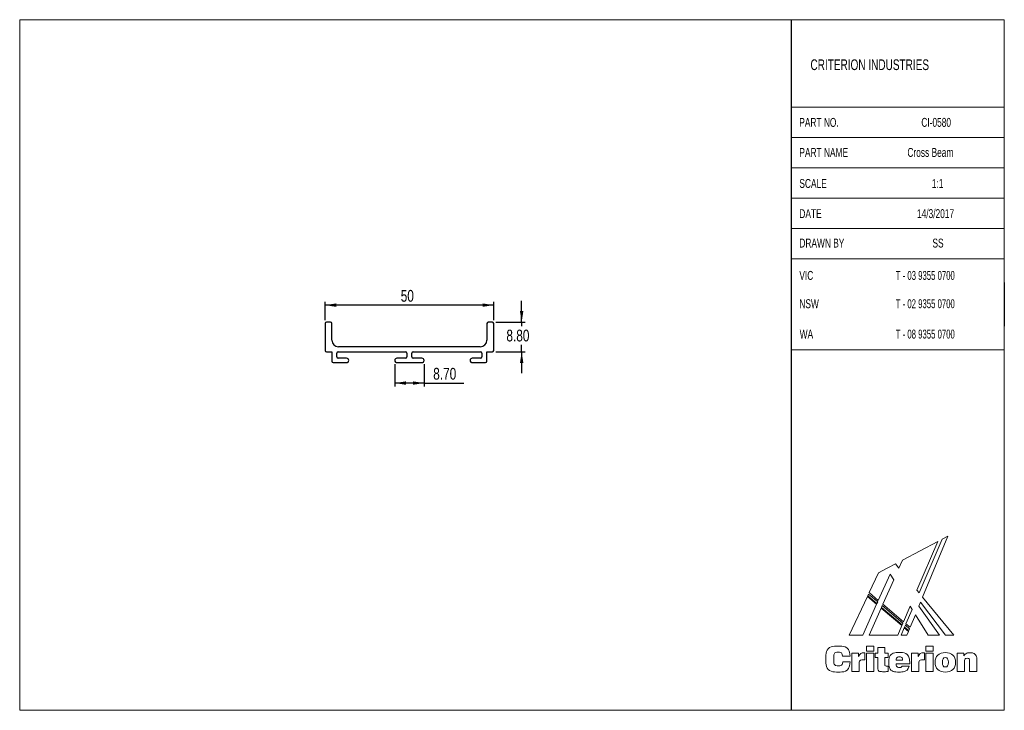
# Model space of a CAD drawing. Header units: millimetres. Extents: x 2 to 295, y 2 to 208.
import ezdxf

# ---------------------------------------------------------------- set-up
doc = ezdxf.new("R2010")
doc.units = ezdxf.units.MM
doc.layers.add('LAYER_1', color=7, linetype='Continuous')
doc.styles.add('SLDTEXTSTYLE0', font='TXT', dxfattribs={"width": 0.7})
doc.styles.add('SLDTEXTSTYLE1', font='TXT', dxfattribs={"width": 0.65})
doc.styles.add('SLDTEXTSTYLE2', font='TXT', dxfattribs={"width": 0.75})
doc.dimstyles.new('SLDDIMSTYLE0', dxfattribs={"dimtxt": 3.5, "dimasz": 3.302, "dimexe": 0, "dimexo": 0.0625, "dimgap": 0.875, "dimtad": 1, "dimrnd": 1e-09, "dimzin": 4, "dimdsep": 46, "dimtxsty": 'SLDTEXTSTYLE2', "dimsah": 1, "dimcen": 0.09, "dimadec": 0, "dimazin": 1, "dimtfac": 1, "dimtofl": 0, "dimtmove": 0, "dimatfit": 3, "dimfxl": 1, "dimfrac": 2, "dimtolj": 1, "dimtzin": 12, "dimarcsym": 0})
doc.dimstyles.new('SLDDIMSTYLE1', dxfattribs={"dimtxt": 3.5, "dimasz": 3.302, "dimexe": 0, "dimexo": 0.0625, "dimgap": 0.875, "dimtad": 1, "dimrnd": 1e-09, "dimzin": 12, "dimdsep": 46, "dimtxsty": 'SLDTEXTSTYLE2', "dimsah": 1, "dimcen": 0.09, "dimadec": 0, "dimazin": 3, "dimtfac": 1, "dimtofl": 0, "dimtmove": 0, "dimatfit": 3, "dimfxl": 1, "dimfrac": 2, "dimtolj": 1, "dimtzin": 12, "dimarcsym": 0})
doc.dimstyles.new('SLDDIMSTYLE2', dxfattribs={"dimtxt": 3.5, "dimasz": 3.302, "dimexe": 0, "dimexo": 0.0625, "dimgap": 0.875, "dimtad": 0, "dimtih": 1, "dimtoh": 1, "dimrnd": 1e-09, "dimzin": 4, "dimdsep": 46, "dimtxsty": 'SLDTEXTSTYLE2', "dimsah": 1, "dimcen": 0.09, "dimadec": 0, "dimazin": 1, "dimtfac": 1, "dimtmove": 0, "dimatfit": 0, "dimfxl": 1, "dimfrac": 2, "dimtolj": 1, "dimtzin": 12, "dimarcsym": 0})

# ---------------------------------------------------------------- blocks, each defined once
blk = doc.blocks.new('Block2_1')
at = {"color": 250, "linetype": 'Continuous', "lineweight": 18, "true_color": 0x191924}
for p, q in [((33.25, 38.78), (22.77, 33.23)), ((33.25, 38.78), (22.77, 33.23)), ((27.07, 24.3), (33.25, 38.78)), ((27.07, 24.3), (33.25, 38.78)), ((34.56, 39.46), (27.73, 23.5)), ((34.56, 39.46), (27.73, 23.5)), ((28.74, 22.26), (36.18, 40.32)), ((28.74, 22.26), (36.18, 40.32)), ((36.18, 40.32), (34.56, 39.46)), ((36.18, 40.32), (34.56, 39.46)), ((22.77, 33.23), (21.71, 30.84)), ((22.77, 33.23), (21.71, 30.84)), ((15.65, 29.46), (12.9, 23.57)), ((15.65, 29.46), (12.9, 23.57)), ((18.04, 30.73), (15.65, 29.46)), ((18.04, 30.73), (15.65, 29.46)), ((19.25, 31.37), (18.04, 30.73)), ((19.25, 31.37), (18.04, 30.73)), ((19.91, 31.72), (19.25, 31.37)), ((19.91, 31.72), (19.25, 31.37)), ((19.25, 31.37), (19.25, 31.37)), ((19.25, 31.37), (19.25, 31.37)), ((20.66, 32.12), (19.91, 31.72)), ((20.66, 32.12), (19.91, 31.72)), ((21.71, 30.84), (20.66, 32.12)), ((21.71, 30.84), (20.66, 32.12)), ((15.6, 21.29), (19.07, 29.08)), ((15.6, 21.29), (19.07, 29.08)), ((20.16, 27.34), (16.96, 20.14)), ((20.16, 27.34), (16.96, 20.14)), ((19.07, 29.08), (20.16, 27.34)), ((19.07, 29.08), (20.16, 27.34)), ((12.9, 23.57), (15.6, 21.29)), ((12.9, 23.57), (15.6, 21.29)), ((27.73, 23.5), (27.07, 24.3)), ((27.73, 23.5), (27.07, 24.3)), ((12.37, 22.43), (7, 10.92)), ((12.37, 22.43), (7, 10.92)), ((15.08, 20.13), (12.37, 22.43)), ((15.08, 20.13), (12.37, 22.43)), ((12.72, 23.17), (12.47, 22.64)), ((12.72, 23.17), (12.47, 22.64)), ((12.47, 22.64), (15.18, 20.35)), ((12.47, 22.64), (15.18, 20.35)), ((15.42, 20.88), (12.72, 23.17)), ((15.42, 20.88), (12.72, 23.17)), ((15.18, 20.35), (15.42, 20.88)), ((15.18, 20.35), (15.42, 20.88)), ((27.64, 19.57), (28.13, 20.75)), ((27.64, 19.57), (28.13, 20.75)), ((28.13, 20.75), (35.5, 10.92)), ((28.13, 20.75), (35.5, 10.92)), ((38.03, 10.92), (28.74, 22.26)), ((38.03, 10.92), (28.74, 22.26)), ((10.98, 10.92), (15.08, 20.13)), ((10.98, 10.92), (15.08, 20.13)), ((16.44, 18.98), (12.86, 10.92)), ((16.44, 18.98), (12.86, 10.92)), ((22.57, 13.79), (16.44, 18.98)), ((22.57, 13.79), (16.44, 18.98)), ((16.78, 19.73), (16.54, 19.2)), ((16.78, 19.73), (16.54, 19.2)), ((16.54, 19.2), (22.67, 14.01)), ((16.54, 19.2), (22.67, 14.01)), ((22.9, 14.55), (16.78, 19.73)), ((22.9, 14.55), (16.78, 19.73)), ((16.96, 20.14), (23.07, 14.95)), ((16.96, 20.14), (23.07, 14.95)), ((23.07, 14.95), (25.03, 19.53)), ((23.07, 14.95), (25.03, 19.53)), ((25.62, 18.58), (23.81, 14.34)), ((25.62, 18.58), (23.81, 14.34)), ((25.03, 19.53), (25.62, 18.58)), ((25.03, 19.53), (25.62, 18.58)), ((33.78, 10.92), (27.64, 19.57)), ((33.78, 10.92), (27.64, 19.57)), ((25.06, 13.29), (26.59, 17.03)), ((25.06, 13.29), (26.59, 17.03)), ((26.59, 17.03), (30.4, 10.92)), ((26.59, 17.03), (30.4, 10.92)), ((21.35, 10.92), (22.57, 13.79)), ((21.35, 10.92), (22.57, 13.79)), ((23.3, 13.15), (22.35, 10.92)), ((23.3, 13.15), (22.35, 10.92)), ((22.67, 14.01), (22.9, 14.55)), ((22.67, 14.01), (22.9, 14.55)), ((24.56, 12.08), (23.3, 13.15)), ((24.56, 12.08), (23.3, 13.15)), ((23.63, 13.93), (23.4, 13.37)), ((23.63, 13.93), (23.4, 13.37)), ((23.4, 13.37), (24.65, 12.31)), ((23.4, 13.37), (24.65, 12.31)), ((24.88, 12.87), (23.63, 13.93)), ((24.88, 12.87), (23.63, 13.93)), ((23.81, 14.34), (25.06, 13.29)), ((23.81, 14.34), (25.06, 13.29)), ((24.08, 10.92), (24.56, 12.08)), ((24.08, 10.92), (24.56, 12.08)), ((24.65, 12.31), (24.88, 12.87)), ((24.65, 12.31), (24.88, 12.87)), ((7, 10.92), (10.98, 10.92)), ((7, 10.92), (10.98, 10.92)), ((12.86, 10.92), (21.35, 10.92)), ((12.86, 10.92), (21.35, 10.92)), ((22.35, 10.92), (24.08, 10.92)), ((22.35, 10.92), (24.08, 10.92)), ((30.4, 10.92), (33.78, 10.92)), ((30.4, 10.92), (33.78, 10.92)), ((35.5, 10.92), (38.03, 10.92)), ((35.5, 10.92), (38.03, 10.92)), ((12.07, 7.71), (14.23, 7.71)), ((12.07, 6.16), (12.07, 7.71)), ((14.23, 6.16), (12.07, 6.16)), ((14.23, 7.71), (14.23, 6.16)), ((15.41, 5.61), (15.41, 7.28)), ((15.41, 7.28), (17.54, 7.28)), ((17.54, 7.28), (17.54, 5.61)), ((29.72, 7.71), (31.89, 7.71)), ((29.72, 6.16), (29.72, 7.71)), ((31.89, 6.16), (29.72, 6.16)), ((31.89, 7.71), (31.89, 6.16)), ((7.25, 4.75), (5, 4.75)), ((5.06, 3.04), (7.29, 3.04)), ((7.77, 5.61), (9.75, 5.61)), ((7.77, 0.2), (7.77, 5.61)), ((9.75, 5.61), (9.75, 4.62)), ((11.43, 5.75), (11.63, 5.75)), ((11.63, 5.75), (11.63, 3.6)), ((12.07, 5.61), (14.23, 5.61)), ((12.07, 0.2), (12.07, 5.61)), ((14.23, 5.61), (14.23, 0.2)), ((14.64, 4.37), (14.64, 5.61)), ((14.64, 5.61), (15.41, 5.61)), ((15.41, 4.37), (14.64, 4.37)), ((15.41, 1.66), (15.41, 4.37)), ((17.54, 5.61), (18.55, 5.61)), ((18.55, 4.37), (17.54, 4.37)), ((17.54, 4.37), (17.54, 2.21)), ((18.55, 5.61), (18.55, 4.37)), ((20.89, 3.51), (22.81, 3.51)), ((25.43, 5.61), (27.41, 5.61)), ((25.43, 0.2), (25.43, 5.61)), ((27.41, 5.61), (27.41, 4.62)), ((29.09, 5.75), (29.28, 5.75)), ((29.28, 5.75), (29.28, 3.6)), ((29.72, 5.61), (31.89, 5.61)), ((29.72, 0.2), (29.72, 5.61)), ((31.89, 5.61), (31.89, 0.2)), ((39.01, 5.61), (40.96, 5.61)), ((39.01, 0.2), (39.01, 5.61)), ((40.96, 5.61), (40.96, 4.82)), ((41.16, 2.99), (41.16, 0.2)), ((42.69, 0.2), (42.69, 3)), ((44.84, 3.01), (44.84, 0.2)), ((9.93, 0.2), (7.77, 0.2)), ((9.93, 2.42), (9.93, 0.2)), ((14.23, 0.2), (12.07, 0.2)), ((18.57, 1.72), (18.57, 0.16)), ((24.93, 2.43), (20.89, 2.43)), ((22.7, 1.8), (24.75, 1.8)), ((24.93, 2.56), (24.93, 2.43)), ((27.58, 0.2), (25.43, 0.2)), ((27.58, 2.42), (27.58, 0.2)), ((31.89, 0.2), (29.72, 0.2)), ((41.16, 0.2), (39.01, 0.2)), ((44.84, 0.2), (42.69, 0.2))]:
    blk.add_line(p, q, dxfattribs=at)
for points in [[(7.29, 3.04), (7.16, 1.12), (5.89, 0), (3.78, 0), (1.43, 0), (0, 1.48), (0, 3.86), (0, 6.25), (1.44, 7.72), (3.73, 7.72), (5.85, 7.72), (7.11, 6.65), (7.25, 4.75)], [(5, 4.75), (4.93, 5.5), (4.51, 5.88), (3.76, 5.88), (2.83, 5.88), (2.37, 5.21), (2.37, 3.86), (2.37, 2.52), (2.87, 1.83), (3.82, 1.83), (4.54, 1.83), (4.99, 2.26), (5.06, 3.04)], [(9.75, 4.62), (10.04, 5.42), (10.56, 5.75), (11.43, 5.75)], [(11.63, 3.6), (11.47, 3.62), (11.32, 3.63), (11.19, 3.63), (10.32, 3.63), (9.93, 3.26), (9.93, 2.42)], [(24.75, 1.8), (24.46, 0.63), (23.44, 0.01), (21.77, 0.01), (19.9, 0.01), (18.74, 1.14), (18.74, 2.86), (18.74, 4.67), (19.93, 5.8), (21.85, 5.8), (23.76, 5.8), (24.93, 4.6), (24.93, 2.56)], [(22.81, 3.51), (22.77, 4.18), (22.44, 4.52), (21.83, 4.52), (21.27, 4.52), (20.92, 4.15), (20.89, 3.51)], [(27.41, 4.62), (27.7, 5.42), (28.21, 5.75), (29.09, 5.75)], [(29.28, 3.6), (29.12, 3.62), (28.98, 3.63), (28.85, 3.63), (27.98, 3.63), (27.58, 3.26), (27.58, 2.42)], [(40.96, 4.82), (41.46, 5.45), (42.07, 5.75), (42.86, 5.75), (43.52, 5.75), (44.04, 5.53), (44.39, 5.1), (44.81, 4.6), (44.84, 3.95), (44.84, 3.01)], [(42.69, 3), (42.69, 3.75), (42.55, 4.08), (41.96, 4.08), (41.42, 4.08), (41.16, 3.73), (41.16, 2.99)], [(18.57, 0.16), (18.1, 0.13), (17.65, 0.11), (17.24, 0.11), (15.9, 0.11), (15.41, 0.49), (15.41, 1.66)], [(17.54, 2.21), (17.54, 1.82), (17.75, 1.71), (18.27, 1.71)], [(18.27, 1.71), (18.36, 1.71), (18.46, 1.71), (18.57, 1.72)], [(20.89, 2.43), (20.92, 1.74), (21.27, 1.35), (21.89, 1.35), (22.31, 1.35), (22.59, 1.52), (22.7, 1.8)]]:
    blk.add_open_spline(points, degree=3, dxfattribs=at)
for points, knots in [([(35.48, 0.01), (33.57, 0.01), (32.42, 1.12), (32.42, 2.91), (32.42, 4.7), (33.57, 5.8), (35.48, 5.8)], [2, 2, 2, 2, 3, 3, 3, 4, 4, 4, 4]), ([(35.48, 4.31), (34.82, 4.31), (34.59, 3.87), (34.59, 2.91), (34.59, 1.95), (34.82, 1.51), (35.48, 1.51)], [2, 2, 2, 2, 3, 3, 3, 4, 4, 4, 4]), ([(35.48, 5.8), (37.38, 5.8), (38.53, 4.7), (38.53, 2.91), (38.53, 1.12), (37.38, 0.01), (35.48, 0.01)], [0, 0, 0, 0, 1, 1, 1, 2, 2, 2, 2]), ([(35.48, 1.51), (36.13, 1.51), (36.37, 1.95), (36.37, 2.91), (36.37, 3.87), (36.13, 4.31), (35.48, 4.31)], [0, 0, 0, 0, 1, 1, 1, 2, 2, 2, 2])]:
    blk.add_open_spline(points, degree=3, knots=knots, dxfattribs=at)
blk = doc.blocks.new('_D')
at = {"layer": 'LAYER_1', "color": 1}
for p, q in [((113.73, 105.24), (113.73, 98.64)), ((122.43, 105.24), (122.43, 98.64)), ((122.43, 99.64), (113.73, 99.64)), ((122.43, 99.64), (134.19, 99.64))]:
    blk.add_line(p, q, dxfattribs=at)
for points in [[(113.73, 99.64), (117.03, 99.13), (117.03, 100.14)], [(122.43, 99.64), (119.12, 100.14), (119.12, 99.13)]]:
    blk.add_solid(points, dxfattribs=at)
at = {"layer": 'LAYER_1', "color": 1, "insert": (125.14, 104.15), "char_height": 3.5, "attachment_point": 1, "style": 'SLDTEXTSTYLE2'}
blk.add_mtext('8.70', dxfattribs=at)
blk = doc.blocks.new('_D_1')
at = {"layer": 'LAYER_1', "color": 1}
for p, q in [((93.08, 118.29), (93.08, 123.77)), ((143.08, 122.77), (93.08, 122.77)), ((143.08, 118.29), (143.08, 123.77))]:
    blk.add_line(p, q, dxfattribs=at)
for points in [[(93.08, 122.77), (96.38, 122.26), (96.38, 123.28)], [(143.08, 122.77), (139.77, 123.28), (139.77, 122.26)]]:
    blk.add_solid(points, dxfattribs=at)
at = {"layer": 'LAYER_1', "color": 1, "insert": (115.5, 127.28), "char_height": 3.5, "attachment_point": 1, "style": 'SLDTEXTSTYLE2'}
blk.add_mtext('50', dxfattribs=at)
blk = doc.blocks.new('_D_2')
at = {"layer": 'LAYER_1', "color": 1}
for p, q in [((151.37, 117.69), (151.37, 124.04)), ((143.68, 117.69), (152.37, 117.69)), ((151.37, 117.69), (151.37, 116.53)), ((151.37, 108.89), (151.37, 110.97)), ((143.68, 108.89), (152.37, 108.89)), ((151.37, 108.89), (151.37, 102.54))]:
    blk.add_line(p, q, dxfattribs=at)
for points in [[(151.37, 117.69), (151.88, 121), (150.86, 121)], [(151.37, 108.89), (150.86, 105.59), (151.88, 105.59)]]:
    blk.add_solid(points, dxfattribs=at)
at = {"layer": 'LAYER_1', "color": 1, "insert": (146.84, 115.49), "char_height": 3.5, "attachment_point": 1, "style": 'SLDTEXTSTYLE2'}
blk.add_mtext('8.80', dxfattribs=at)

msp = doc.modelspace()

# ---------------------------------------------------------------- linework, layer by layer
at = {"color": 7, "linetype": 'Continuous', "lineweight": 18}
for p, q in [((2.5, 207.5), (294.51, 207.5)), ((2.5, 207.5), (2.5, 2.5)), ((294.51, 207.5), (294.51, 2.5)), ((231.292, 181.5), (294.51, 181.5)), ((231.292, 172.5), (294.51, 172.5)), ((231.292, 163.5), (294.51, 163.5)), ((231.292, 154.5), (294.51, 154.5)), ((231.292, 145.5), (294.51, 145.5)), ((231.292, 136.5), (294.51, 136.5)), ((294.51, 116.5), (294.51, 103.5)), ((231.292, 109.5), (294.51, 109.5)), ((2.5, 2.5), (294.51, 2.5))]:
    msp.add_line(p, q, dxfattribs=at)
at = {"color": 7, "linetype": 'Continuous', "lineweight": 25}
for p, q in [((93.075, 117.294), (93.075, 109.294)), ((94.675, 117.694), (93.475, 117.694)), ((95.075, 112.394), (95.075, 117.294)), ((141.075, 117.294), (141.075, 112.394)), ((142.675, 117.694), (141.475, 117.694)), ((143.075, 109.294), (143.075, 117.294)), ((93.475, 108.894), (95.075, 108.894)), ((95.075, 108.894), (95.075, 106.094)), ((96.575, 107.394), (96.575, 108.494)), ((96.975, 108.894), (116.925, 108.894)), ((139.075, 110.394), (97.075, 110.394)), ((117.325, 108.494), (117.325, 107.394)), ((118.825, 107.394), (118.825, 108.494)), ((119.225, 108.894), (139.175, 108.894)), ((139.575, 108.494), (139.575, 107.394)), ((141.075, 108.894), (142.675, 108.894)), ((141.075, 106.094), (141.075, 108.894)), ((95.475, 105.694), (99.425, 105.694)), ((99.425, 106.994), (96.975, 106.994)), ((116.925, 106.994), (114.375, 106.994)), ((114.375, 105.694), (121.775, 105.694)), ((121.775, 106.994), (119.225, 106.994)), ((139.175, 106.994), (136.725, 106.994)), ((136.725, 105.694), (140.675, 105.694))]:
    msp.add_line(p, q, dxfattribs=at)
for centre, radius, start, end in [((93.475, 117.294), 0.4, 90, 180), ((94.675, 117.294), 0.4, 0, 90), ((141.475, 117.294), 0.4, 90, 180), ((142.675, 117.294), 0.4, 0, 90), ((97.075, 112.394), 2, 180, 270), ((139.075, 112.394), 2, 270, 0), ((93.475, 109.294), 0.4, 180, 270), ((96.975, 108.494), 0.4, 90, 180), ((116.925, 108.494), 0.4, 0, 90), ((119.225, 108.494), 0.4, 90, 180), ((139.175, 108.494), 0.4, 0, 90), ((142.675, 109.294), 0.4, 270, 0), ((95.475, 106.094), 0.4, 180, 270), ((96.975, 107.394), 0.4, 180, 270), ((99.425, 106.344), 0.65, 270, 90), ((114.375, 106.344), 0.65, 90, 270), ((116.925, 107.394), 0.4, 270, 0), ((119.225, 107.394), 0.4, 180, 270), ((121.775, 106.344), 0.65, 270, 90), ((136.725, 106.344), 0.65, 90, 270), ((139.175, 107.394), 0.4, 270, 0), ((140.675, 106.094), 0.4, 270, 0)]:
    msp.add_arc(centre, radius, start, end, dxfattribs=at)
at = {"layer": 'LAYER_1', "color": 3, "true_color": 0x00ff00}
for p, q in [((231.292, 207.5), (231.292, 2.5)), ((294.51, 129.5), (294.51, 116.5))]:
    msp.add_line(p, q, dxfattribs=at)
at = {"layer": 'LAYER_1', "color": 1, "lineweight": 18}
for p, q in [((113.725, 106.344), (113.725, 106.244)), ((122.425, 106.344), (122.425, 106.244))]:
    msp.add_line(p, q, dxfattribs=at)

# ---------------------------------------------------------------- block references
at = {"color": 7, "linetype": 'Continuous'}
msp.add_blockref('Block2_1', (241.542, 13.855), dxfattribs=at)

# ---------------------------------------------------------------- texts
at = {"color": 3, "linetype": 'Continuous', "lineweight": 0, "true_color": 0x00ff00, "attachment_point": 1, "style": 'SLDTEXTSTYLE0'}
for s, insert, char_height in [('CRITERION INDUSTRIES', (237.019, 195.719), 3.175), ('PART NO.', (233.704, 178.341), 2.6458), ('CI-0580', (269.899, 178.341), 2.6458), ('PART NAME', (233.729, 169.418), 2.6458), ('Cross Beam', (265.773, 169.418), 2.6458), ('SCALE', (233.729, 160.21), 2.6458), ('1:1', (273.018, 160.21), 2.6458)]:
    msp.add_mtext(s, dxfattribs=dict(at, insert=insert, char_height=char_height))
at = {"color": 7, "linetype": 'Continuous', "lineweight": 0, "attachment_point": 1}
for s, insert, char_height, style in [('VIC', (233.729, 132.914), 2.6458, 'SLDTEXTSTYLE0'), ('T - 03 9355 0700', (262.312, 132.914), 2.64583, 'SLDTEXTSTYLE1'), ('NSW', (233.729, 124.513), 2.6458, 'SLDTEXTSTYLE0'), ('T - 02 9355 0700', (262.312, 124.513), 2.64583, 'SLDTEXTSTYLE1'), ('WA', (233.827, 115.501), 2.6458, 'SLDTEXTSTYLE0'), ('T - 08 9355 0700', (262.312, 115.501), 2.64583, 'SLDTEXTSTYLE1')]:
    msp.add_mtext(s, dxfattribs=dict(at, insert=insert, char_height=char_height, style=style))
at = {"layer": 'LAYER_1', "color": 3, "true_color": 0x00ff00, "char_height": 2.6458, "attachment_point": 1, "style": 'SLDTEXTSTYLE0'}
for s, insert in [('DATE', (233.729, 151.253)), ('14/3/2017', (268.608, 151.253)), ('DRAWN BY', (233.729, 142.514)), ('SS', (273.199, 142.514))]:
    msp.add_mtext(s, dxfattribs=dict(at, insert=insert))

# ---------------------------------------------------------------- dimensions: what is measured, and where the dimension line sits
at = {"layer": 'LAYER_1', "color": 1}
for base, p1, p2, dimstyle, picture, middle in [((93.075, 122.772), (143.075, 117.294), (93.075, 117.294), 'SLDDIMSTYLE1', '_D_1', (118.087, 122.772)), ((113.725, 99.637), (122.425, 106.244), (113.725, 106.244), 'SLDDIMSTYLE0', '_D', (129.661, 99.637))]:
    dim = msp.add_linear_dim(base=base, p1=p1, p2=p2, dimstyle=dimstyle, dxfattribs=at)
    dim.commit()
    dim.dimension.update_dxf_attribs({"geometry": picture, "text_midpoint": middle, "dimtype": 160})
dim = msp.add_linear_dim(base=(151.371, 117.694), p1=(142.675, 108.894), p2=(142.675, 117.694), angle=90, dimstyle='SLDDIMSTYLE2', dxfattribs=at)
dim.commit()
dim.dimension.update_dxf_attribs({"geometry": '_D_2', "text_midpoint": (151.371, 113.752), "dimtype": 160})

doc.saveas('drawing.dxf')
